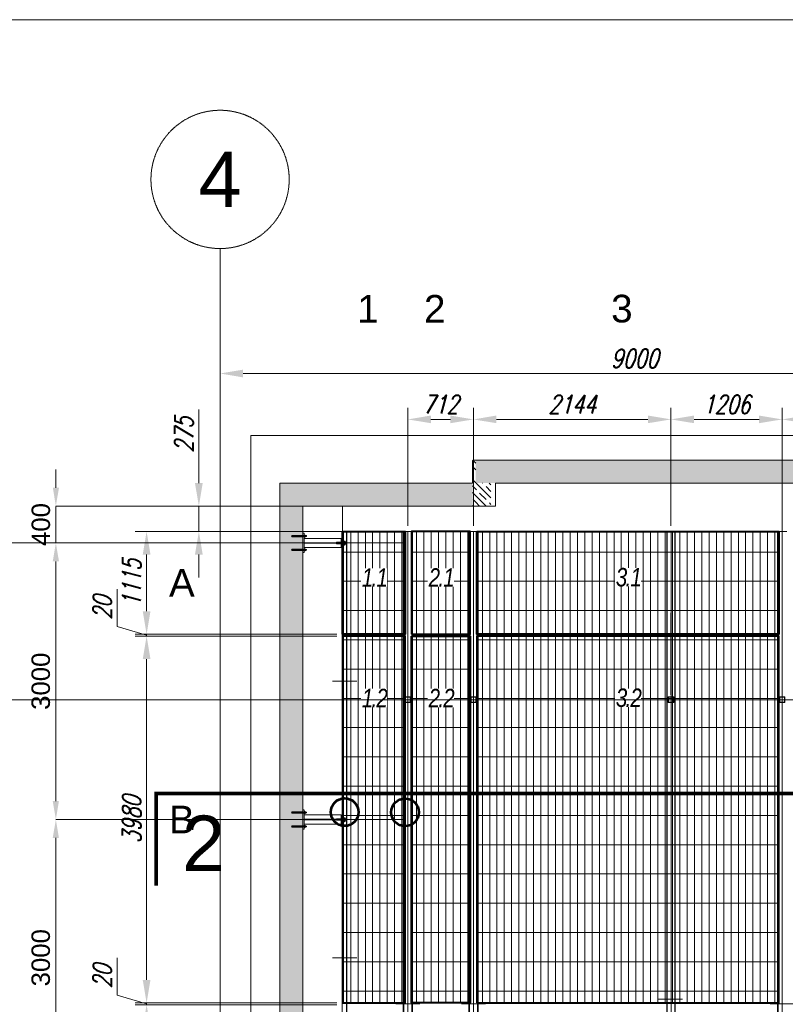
# Model space of a CAD drawing. Header units: millimetres. Extents: x -176817 to 571382, y -58489 to 156123.
# Tile 35 of 256: x -57920 to -49611, y 12028 to 22711. Entities that reach past the tile are written whole.
import ezdxf

# ---------------------------------------------------------------- set-up
doc = ezdxf.new("R2010")
doc.units = ezdxf.units.MM
doc.header["$LTSCALE"] = 0.2
for name, pattern in [('DASHDOT', [25.4, 12.7, -6.35, 0, -6.35]), ('DASHED', [19.05, 12.7, -6.35]), ('HIDDEN', [9.525, 6.35, -3.175])]:
    doc.linetypes.add(name, pattern=pattern)
doc.layers.get('0').update_dxf_attribs({"lineweight": 13})
doc.layers.get('Defpoints').update_dxf_attribs({"lineweight": 13})
doc.layers.add('-AAA L-Opis', color=3, linetype='Continuous')
for name, color, linetype, lineweight in [('-AAA Podkład', 252, 'Continuous', 13), ('-AAA Siatka', 20, 'Continuous', 40), ('-AAA Siatka kresk 1', 132, 'Continuous', 18), ('-AAA Widok', 2, 'Continuous', 30), ('-AAA Wymiar', 1, 'Continuous', 18), ('LAYER1', 7, 'Continuous', 13), ('Prz', 5, 'Continuous', 13)]:
    doc.layers.add(name, color=color, linetype=linetype, lineweight=lineweight)
doc.styles.add('Pozycja 2', font='ariali.ttf', dxfattribs={"width": 0.8})
doc.styles.get("Standard").update_dxf_attribs({"font": 'arial.ttf'})
doc.styles.add('WYMIARY', font='ROMANS.shx', dxfattribs={"width": 0.75, "oblique": 15})
doc.dimstyles.new('1 do 100', dxfattribs={"dimscale": 100, "dimtxt": 2, "dimasz": 2.5, "dimexe": 1.25, "dimexo": 0.625, "dimtad": 1, "dimdec": 0, "dimtxsty": 'WYMIARY', "dimcen": 2.5, "dimclrd": 256, "dimclre": 256, "dimclrt": 2, "dimadec": 0, "dimazin": 0, "dimtfac": 1, "dimtdec": 0, "dimtmove": 0, "dimatfit": 3, "dimfxl": 1.25, "dimlwd": -1, "dimlwe": -1, "dimarcsym": 0})
doc.dimstyles.new('STANDARD-100', dxfattribs={"dimscale": 100, "dimtxt": 2, "dimasz": 2, "dimexe": 0, "dimexo": 0, "dimgap": 0.6, "dimtad": 1, "dimdec": 0, "dimzin": 12, "dimdsep": 46, "dimtxsty": 'Standard', "dimcen": 1, "dimclrd": 256, "dimclre": 256, "dimclrt": 2, "dimadec": 0, "dimazin": 0, "dimtfac": 1, "dimtdec": 0, "dimtmove": 0, "dimatfit": 3, "dimfxl": 0, "dimtolj": 1, "dimtzin": 0, "dimarcsym": 0})
pattern_1 = [(90, (54415.666, -64344.87), (-79.375, 5e-15), []), (180, (54415.67, -64344.87), (-4e-14, -317.5), [])]
pattern_2 = [(315, (-27650, 6650), (70.71068, 70.71068), []), (315, (-27650, 6579.5), (70.71068, 70.71068), [100, -50])]

# ---------------------------------------------------------------- blocks, each defined once
blk = doc.blocks.new('*D7')
at = {"layer": '-AAA Wymiar', "transparency": 16777216}
for p, q in [((-55746, 18664), (-55746, 18997)), ((-46746, 18664), (-46746, 18997)), ((-55496, 18872), (-46996, 18872))]:
    blk.add_line(p, q, dxfattribs=at)
for points in [[(-55496, 18914), (-55496, 18830), (-55746, 18872)], [(-46996, 18914), (-46996, 18830), (-46746, 18872)]]:
    blk.add_solid(points, dxfattribs=at)
at = {"layer": 'Defpoints', "color": 0, "transparency": 16777216}
for p in [(-46746, 18872), (-55746, 18601), (-46746, 18601)]:
    blk.add_point(p, dxfattribs=at)
at = {"layer": '-AAA Wymiar', "color": 2, "transparency": 16777216, "insert": (-51246, 19035), "char_height": 200, "attachment_point": 5, "style": 'WYMIARY'}
blk.add_mtext('9000', dxfattribs=at)
blk = doc.blocks.new('*D6')
at = {"layer": '-AAA Wymiar', "transparency": 16777216}
for p, q in [((-49646, 16981), (-49646, 18499)), ((-46852, 17081), (-46852, 18499)), ((-47102, 18374), (-49396, 18374))]:
    blk.add_line(p, q, dxfattribs=at)
for points in [[(-49396, 18416), (-49396, 18333), (-49646, 18374)], [(-47102, 18416), (-47102, 18333), (-46852, 18374)]]:
    blk.add_solid(points, dxfattribs=at)
at = {"layer": 'Defpoints', "color": 0, "transparency": 16777216}
for p in [(-49646, 18374), (-46852, 17018, 0), (-49646, 16918, 0)]:
    blk.add_point(p, dxfattribs=at)
at = {"layer": '-AAA Wymiar', "color": 2, "transparency": 16777216, "insert": (-48249, 18537), "char_height": 200, "attachment_point": 5, "style": 'WYMIARY'}
blk.add_mtext('2794', dxfattribs=at)
blk = doc.blocks.new('*D22')
at = {"layer": '-AAA Wymiar', "transparency": 16777216}
for p, q in [((-50852, 17221), (-50852, 18499)), ((-49646, 17081), (-49646, 18499)), ((-49896, 18374), (-50602, 18374))]:
    blk.add_line(p, q, dxfattribs=at)
for points in [[(-50602, 18416), (-50602, 18333), (-50852, 18374)], [(-49896, 18416), (-49896, 18333), (-49646, 18374)]]:
    blk.add_solid(points, dxfattribs=at)
at = {"layer": 'Defpoints', "color": 0, "transparency": 16777216}
for p in [(-50852, 18374), (-50852, 17158, 0), (-49646, 17018, 0)]:
    blk.add_point(p, dxfattribs=at)
at = {"layer": '-AAA Wymiar', "color": 2, "transparency": 16777216, "insert": (-50249, 18537), "char_height": 200, "attachment_point": 5, "style": 'WYMIARY'}
blk.add_mtext('1206', dxfattribs=at)
blk = doc.blocks.new('*D23')
at = {"layer": '-AAA Wymiar', "transparency": 16777216}
for p, q in [((-52996, 17221), (-52996, 18499)), ((-50852, 17221), (-50852, 18499)), ((-51102, 18374), (-52746, 18374))]:
    blk.add_line(p, q, dxfattribs=at)
for points in [[(-52746, 18416), (-52746, 18333), (-52996, 18374)], [(-51102, 18416), (-51102, 18333), (-50852, 18374)]]:
    blk.add_solid(points, dxfattribs=at)
at = {"layer": 'Defpoints', "color": 0, "transparency": 16777216}
for p in [(-52996, 18374), (-52996, 17158, 0), (-50852, 17158)]:
    blk.add_point(p, dxfattribs=at)
at = {"layer": '-AAA Wymiar', "color": 2, "transparency": 16777216, "insert": (-51924, 18537), "char_height": 200, "attachment_point": 5, "style": 'WYMIARY'}
blk.add_mtext('2144', dxfattribs=at)
blk = doc.blocks.new('*D24')
at = {"layer": '-AAA Wymiar', "transparency": 16777216}
for p, q in [((-53708, 17221), (-53708, 18499)), ((-52996, 17221), (-52996, 18499)), ((-53246, 18374), (-53458, 18374))]:
    blk.add_line(p, q, dxfattribs=at)
for points in [[(-53458, 18416), (-53458, 18333), (-53708, 18374)], [(-53246, 18416), (-53246, 18333), (-52996, 18374)]]:
    blk.add_solid(points, dxfattribs=at)
at = {"layer": 'Defpoints', "color": 0, "transparency": 16777216}
for p in [(-53708, 18374), (-53708, 17158), (-52996, 17158, 0)]:
    blk.add_point(p, dxfattribs=at)
at = {"layer": '-AAA Wymiar', "color": 2, "transparency": 16777216, "insert": (-53352, 18537), "char_height": 200, "attachment_point": 5, "style": 'WYMIARY'}
blk.add_mtext('712', dxfattribs=at)
blk = doc.blocks.new('nowy podział')
at = {"layer": '-AAA Siatka kresk 1'}
h = blk.add_hatch(dxfattribs=at)
h.set_pattern_fill('GRATE', color=256, scale=100, angle=90, style=0)
h.set_pattern_definition(pattern_1)
h.paths.add_polyline_path([(680, 0), (0, 0), (0, -1115), (680, -1115)])
h = blk.add_hatch(dxfattribs=at)
h.set_pattern_fill('GRATE', color=256, scale=100, angle=90, style=0)
h.set_pattern_definition(pattern_1)
h.paths.add_polyline_path([(1384, 0), (746, 0), (746, -1115), (1384, -1115)])
h = blk.add_hatch(dxfattribs=at)
h.set_pattern_fill('GRATE', color=256, scale=100, angle=90, style=0)
h.set_pattern_definition(pattern_1)
h.paths.add_polyline_path([(4735, -1115), (4735, 0), (1458, 0), (1458, -1115)])
h = blk.add_hatch(dxfattribs=at)
h.set_pattern_fill('GRATE', color=256, scale=100, angle=90, style=0)
h.set_pattern_definition(pattern_1)
h.paths.add_polyline_path([(680, -1135), (0, -1135), (0, -2897, -0.456996), (172, -3045, -0.456996), (0, -3193), (0, -5115), (680, -5115), (680, -3197, -0.418514), (528, -3047, -0.418514), (680, -2898)])
h.paths.add_polyline_path([(0, -3193, 0.456996), (172, -3045, 0.456996), (0, -2897)], flags=17)
h.paths.add_polyline_path([(680, -2898, 0.418514), (528, -3047, 0.418514), (680, -3197)], flags=17)
h = blk.add_hatch(dxfattribs=at)
h.set_pattern_fill('GRATE', color=256, scale=100, angle=90, style=0)
h.set_pattern_definition(pattern_1)
h.paths.add_polyline_path([(746, -3181), (746, -5115), (1384, -5115), (1384, -1135), (746, -1135), (746, -2914, -0.281826), (828, -3047, -0.281826)])
h.paths.add_polyline_path([(746, -3181, 0.281826), (828, -3047, 0.281826), (746, -2914)], flags=17)
h = blk.add_hatch(dxfattribs=at)
h.set_pattern_fill('GRATE', color=256, scale=100, angle=90, style=0)
h.set_pattern_definition(pattern_1)
h.paths.add_polyline_path([(4735, -1135), (1458, -1135), (1458, -5115), (4735, -5115)])
at = {"layer": '-AAA Siatka'}
for points in [[(0, 0), (680, 0), (680, -1115), (0, -1115)], [(0, -5115), (680, -5115), (680, -1135), (0, -1135)]]:
    blk.add_lwpolyline(points, close=True, dxfattribs=at)
at = {"layer": '-AAA Siatka', "elevation": 0}
for points in [[(746, -1115), (1384, -1115), (1384, 0), (746, 0)], [(1458, 0), (4735, 0), (4735, -1115), (1458, -1115)], [(746, -1135), (1384, -1135), (1384, -5115), (746, -5115)], [(1458, -5115), (4735, -5115), (4735, -1135), (1458, -1135)]]:
    blk.add_lwpolyline(points, close=True, dxfattribs=at)
at = {"layer": '-AAA Widok', "color": 1, "lineweight": 53}
for centre in [(22, -3045, 0), (678, -3047, 0)]:
    blk.add_circle(centre, 150, dxfattribs=at)
blk = doc.blocks.new('*D597')
at = {"layer": '-AAA Wymiar', "transparency": 16777216}
for p, q in [((-56862, 12129), (-56862, 12533)), ((-56543, 12293), (-56543, 12543)), ((-56543, 12033), (-56862, 12129)), ((-54478, 12043), (-56668, 12043)), ((-54478, 12023), (-56668, 12023)), ((-56543, 12023), (-56543, 12043)), ((-56543, 12023), (-56543, 12043)), ((-56543, 11773), (-56543, 11523))]:
    blk.add_line(p, q, dxfattribs=at)
for points in [[(-56585, 12293), (-56501, 12293), (-56543, 12043)], [(-56585, 11773), (-56501, 11773), (-56543, 12023)]]:
    blk.add_solid(points, dxfattribs=at)
at = {"layer": 'Defpoints', "color": 0, "transparency": 16777216}
for p in [(-56543, 12043), (-54416, 12043), (-54416, 12023)]:
    blk.add_point(p, dxfattribs=at)
at = {"layer": '-AAA Wymiar', "color": 2, "transparency": 16777216, "insert": (-57024, 12331), "char_height": 200, "attachment_point": 5, "rotation": 90, "style": 'WYMIARY'}
blk.add_mtext('20', dxfattribs=at)
blk = doc.blocks.new('*D598')
at = {"layer": '-AAA Wymiar', "transparency": 16777216}
for p, q in [((-54478, 16023), (-56668, 16023)), ((-56543, 12293), (-56543, 15773)), ((-54478, 12043), (-56668, 12043))]:
    blk.add_line(p, q, dxfattribs=at)
for points in [[(-56585, 15773), (-56501, 15773), (-56543, 16023)], [(-56585, 12293), (-56501, 12293), (-56543, 12043)]]:
    blk.add_solid(points, dxfattribs=at)
at = {"layer": 'Defpoints', "color": 0, "transparency": 16777216}
for p in [(-56543, 16023), (-54416, 16023), (-54416, 12043)]:
    blk.add_point(p, dxfattribs=at)
at = {"layer": '-AAA Wymiar', "color": 2, "transparency": 16777216, "insert": (-56705, 14033), "char_height": 200, "attachment_point": 5, "rotation": 90, "style": 'WYMIARY'}
blk.add_mtext('3980', dxfattribs=at)
blk = doc.blocks.new('*D599')
at = {"layer": '-AAA Wymiar', "transparency": 16777216}
for p, q in [((-56862, 16129), (-56862, 16533)), ((-56543, 16293), (-56543, 16543)), ((-56543, 16033), (-56862, 16129)), ((-54478, 16043), (-56668, 16043)), ((-54478, 16023), (-56668, 16023)), ((-56543, 16023), (-56543, 16043)), ((-56543, 16023), (-56543, 16043)), ((-56543, 15773), (-56543, 15523))]:
    blk.add_line(p, q, dxfattribs=at)
for points in [[(-56585, 16293), (-56501, 16293), (-56543, 16043)], [(-56585, 15773), (-56501, 15773), (-56543, 16023)]]:
    blk.add_solid(points, dxfattribs=at)
at = {"layer": 'Defpoints', "color": 0, "transparency": 16777216}
for p in [(-56543, 16043), (-54416, 16043, 0), (-54416, 16023)]:
    blk.add_point(p, dxfattribs=at)
at = {"layer": '-AAA Wymiar', "color": 2, "transparency": 16777216, "insert": (-57024, 16331), "char_height": 200, "attachment_point": 5, "rotation": 90, "style": 'WYMIARY'}
blk.add_mtext('20', dxfattribs=at)
blk = doc.blocks.new('*D600')
at = {"layer": '-AAA Wymiar', "transparency": 16777216}
for p, q in [((-54478, 17158), (-56668, 17158)), ((-56543, 16293), (-56543, 16908)), ((-54478, 16043), (-56668, 16043))]:
    blk.add_line(p, q, dxfattribs=at)
for points in [[(-56585, 16908), (-56501, 16908), (-56543, 17158)], [(-56585, 16293), (-56501, 16293), (-56543, 16043)]]:
    blk.add_solid(points, dxfattribs=at)
at = {"layer": 'Defpoints', "color": 0, "transparency": 16777216}
for p in [(-56543, 17158), (-54416, 17158), (-54416, 16043, 0)]:
    blk.add_point(p, dxfattribs=at)
at = {"layer": '-AAA Wymiar', "color": 2, "transparency": 16777216, "insert": (-56705, 16601), "char_height": 200, "attachment_point": 5, "rotation": 90, "style": 'WYMIARY'}
blk.add_mtext('1115', dxfattribs=at)
blk = doc.blocks.new('*D601')
at = {"layer": '-AAA Wymiar', "transparency": 16777216}
for p, q in [((-55976, 17683), (-55976, 18483)), ((-54478, 17433), (-56101, 17433)), ((-55976, 17158), (-55976, 17433)), ((-54482, 17158), (-56101, 17158)), ((-55976, 16908), (-55976, 16658))]:
    blk.add_line(p, q, dxfattribs=at)
for points in [[(-56018, 17683), (-55934, 17683), (-55976, 17433)], [(-56018, 16908), (-55934, 16908), (-55976, 17158)]]:
    blk.add_solid(points, dxfattribs=at)
at = {"layer": 'Defpoints', "color": 0, "transparency": 16777216}
for p in [(-55976, 17433), (-54416, 17433, 0), (-54419, 17158, 0)]:
    blk.add_point(p, dxfattribs=at)
at = {"layer": '-AAA Wymiar', "color": 2, "transparency": 16777216, "insert": (-56138, 18208), "char_height": 200, "attachment_point": 5, "rotation": 90, "style": 'WYMIARY'}
blk.add_mtext('275', dxfattribs=at)
blk = doc.blocks.new('*U2')
at = {"color": 0}
for p, q in [((-36, 0), (14, 0)), ((-32, 5), (-31, 6)), ((-32, 5), (-32, -5)), ((-30, 5), (-32, 5)), ((-30, 6), (-31, 6)), ((-30, 8), (-30, -8)), ((-30, 8), (-30, -8)), ((-30, 8), (-30, -8)), ((-20, 5), (-30, 5)), ((-20, 11), (-29, 11)), ((-20, -12), (-20, 12)), ((-20, 8), (-20, -8)), ((-17, 12), (-20, 12)), ((-17, -12), (-17, 12)), ((-17, -12), (-17, 12)), ((0, 6), (-17, 6)), ((-1, 5), (-17, 5)), ((-1, 6), (-1, -6)), ((0, -12), (0, 12)), ((2, 12), (0, 12)), ((2, -12), (2, 12)), ((2, 9), (2, -9)), ((3, 11), (3, -11)), ((10, 11), (3, 11)), ((2, 9), (3, 9)), ((10, 5), (3, 5)), ((10, 8), (10, -8)), ((-32, -5), (-31, -6)), ((-30, -5), (-32, -5)), ((-30, -6), (-31, -6)), ((-20, -5), (-30, -5)), ((-20, -11), (-29, -11)), ((-17, -12), (-20, -12)), ((-1, -5), (-17, -5)), ((0, -6), (-17, -6)), ((2, -12), (0, -12)), ((10, -5), (3, -5)), ((2, -9), (3, -9)), ((10, -11), (3, -11))]:
    blk.add_line(p, q, dxfattribs=at)
for centre, radius, start, end in [((-25, 8), 4.47, 141.9467, 218.0533), ((-13, 0), 16.3, 160.3279, 199.6721), ((-24, 8), 4.47, 321.9467, 38.0533), ((-36, 0), 16.3, 340.3279, 19.6721), ((6, 8), 4.47, 321.9467, 38.0533), ((-6, 0), 16.3, 340.3279, 19.6721), ((-25, -8), 4.47, 141.9467, 218.0533), ((-24, -8), 4.47, 321.9467, 38.0533), ((6, -8), 4.47, 321.9467, 38.0533)]:
    blk.add_arc(centre, radius, start, end, dxfattribs=at)
blk = doc.blocks.new('CLMP2', base_point=(-240.02793, 677.2178))
at = {"layer": 'LAYER1', "color": 0, "linetype": 'Continuous'}
for p, q in [((-228.02793, 842.16751), (-235.02793, 839.69709)), ((-235.02793, 727.51421), (-235.02793, 839.69709)), ((-234.02793, 838.76421), (-222.02793, 838.76421)), ((-234.02793, 838.76421), (-234.02793, 730.17843)), ((-232.95793, 835.3444), (-232.95793, 730.17843)), ((-228.02793, 842.16751), (-228.02793, 677.2178)), ((-228.02793, 842.16751), (-221.02793, 839.69709)), ((-223.09793, 835.3444), (-223.09793, 730.17843)), ((-222.02793, 838.76421), (-222.02793, 730.17843)), ((-221.02793, 727.51421), (-221.02793, 839.69709)), ((-216.02793, 704.85), (-240.02793, 704.85)), ((-240.02793, 704.85), (-240.02793, 702.35)), ((-216.02793, 702.35), (-240.02793, 702.35)), ((-238.99758, 701.50149), (-237.52793, 702.35)), ((-238.99758, 701.50149), (-238.99758, 693.19851)), ((-238.99758, 693.19851), (-237.52793, 692.35)), ((-218.52793, 702.35), (-237.52793, 702.35)), ((-237.52793, 692.35), (-218.52793, 692.35)), ((-228.02793, 727.51421), (-235.02793, 727.51421)), ((-234.02793, 730.17843), (-233.32082, 729.47132)), ((-228.02793, 730.17843), (-234.02793, 730.17843)), ((-234.02793, 724.85), (-233.32082, 725.55711)), ((-234.02793, 724.85), (-234.02793, 704.85)), ((-228.02793, 724.85), (-234.02793, 724.85)), ((-234.02793, 692.35), (-234.02793, 687.69169)), ((-222.02793, 687.69169), (-234.02793, 687.69169)), ((-232.41059, 685.76421), (-234.02793, 687.69169)), ((-233.51276, 701.50149), (-233.51276, 693.19851)), ((-233.02793, 728.76421), (-233.02793, 726.26421)), ((-232.95793, 724.85), (-232.95793, 704.85)), ((-232.95793, 692.35), (-232.95793, 686.41651)), ((-232.41059, 685.76421), (-232.41059, 679.10321)), ((-232.41059, 679.10321), (-231.82342, 678.76421)), ((-232.13688, 728.76421), (-228.02793, 728.76421)), ((-232.13688, 726.26421), (-228.02793, 726.26421)), ((-231.82342, 678.76421), (-224.23243, 678.76421)), ((-230.21926, 685.75575), (-230.21926, 679.10321)), ((-228.02793, 730.17843), (-222.02793, 730.17843)), ((-223.91898, 728.76421), (-228.02793, 728.76421)), ((-228.02793, 727.51421), (-221.02793, 727.51421)), ((-223.91898, 726.26421), (-228.02793, 726.26421)), ((-228.02793, 724.85), (-222.02793, 724.85)), ((-228.02793, 704.85), (-228.02793, 704.85)), ((-225.8366, 685.75575), (-225.8366, 679.10321)), ((-223.64527, 679.10321), (-224.23243, 678.76421)), ((-223.64527, 685.76421), (-222.02793, 687.69169)), ((-223.64527, 685.76421), (-223.64527, 679.10321)), ((-223.09793, 724.85), (-223.09793, 704.85)), ((-223.09793, 692.35), (-223.09793, 686.41651)), ((-223.02793, 728.76421), (-223.02793, 726.26421)), ((-222.02793, 730.17843), (-222.73503, 729.47132)), ((-222.02793, 724.85), (-222.73503, 725.55711)), ((-222.5431, 701.50149), (-222.5431, 693.19851)), ((-222.02793, 724.85), (-222.02793, 704.85)), ((-222.02793, 692.35), (-222.02793, 687.69169)), ((-217.05827, 701.50149), (-218.52793, 702.35)), ((-217.05827, 693.19851), (-218.52793, 692.35)), ((-217.05827, 701.50149), (-217.05827, 693.19851)), ((-216.02793, 704.85), (-216.02793, 702.35))]:
    blk.add_line(p, q, dxfattribs=at)
at = {"layer": 'LAYER1', "color": 0, "linetype": 'DASHED'}
for p, q in [((-234.52793, 704.85), (-234.52793, 702.35)), ((-221.52793, 704.85), (-221.52793, 702.35))]:
    blk.add_line(p, q, dxfattribs=at)
at = {"layer": 'LAYER1', "color": 0, "linetype": 'Continuous'}
for centre, radius, start, end in [((-228.02793, 838.76421), 6, 180, 0), ((-236.23992, 697.54309), 4.80691, 55.434907, 120), ((-236.23992, 697.15691), 4.80691, 240, 304.56509), ((-228.02793, 684.19851), 18.15149, 72.412046, 107.58795), ((-228.02793, 710.50149), 18.15149, 252.41205, 287.58795), ((-234.02793, 728.76421), 1, 0, 45), ((-234.02793, 726.26421), 1, 315, 0), ((-231.30883, 687.33723), 1.92048, 234.99226, 304.56509), ((-231.30883, 680.6847), 1.92048, 240, 304.56509), ((-228.02793, 692.66874), 7.25199, 252.41205, 287.58795), ((-228.02793, 686.0162), 7.25199, 252.41205, 287.58795), ((-224.74703, 687.33723), 1.92048, 235.43491, 305.00774), ((-224.74703, 680.6847), 1.92048, 235.43491, 300), ((-222.02793, 728.76421), 1, 135, 180), ((-222.02793, 726.26421), 1, 180, 225), ((-219.81594, 697.54309), 4.80691, 60, 124.56509), ((-219.81594, 697.15691), 4.80691, 235.43491, 300)]:
    blk.add_arc(centre, radius, start, end, dxfattribs=at)
blk = doc.blocks.new('*D897')
at = {"layer": '-AAA Podkład', "linetype": 'HIDDEN', "lineweight": -2, "ltscale": 5, "transparency": 16777216}
for p, q in [((-2211, -650), (-2432, -650)), ((-2432, -3450), (-2432, -850)), ((-2211, -3650), (-2432, -3650))]:
    blk.add_line(p, q, dxfattribs=at)
at = {"layer": '-AAA Podkład', "linetype": 'HIDDEN', "ltscale": 5, "transparency": 16777216}
for points in [[(-2466, -850), (-2399, -850), (-2432, -650)], [(-2466, -3450), (-2399, -3450), (-2432, -3650)]]:
    blk.add_solid(points, dxfattribs=at)
at = {"layer": 'Defpoints', "color": 0, "linetype": 'HIDDEN', "ltscale": 5, "transparency": 16777216}
for p in [(-2432, -650), (-2211, -650, 0), (-2211, -3650, 0)]:
    blk.add_point(p, dxfattribs=at)
at = {"layer": '-AAA Podkład', "color": 2, "linetype": 'HIDDEN', "ltscale": 5, "transparency": 16777216, "insert": (-2595, -2150), "char_height": 200, "attachment_point": 5, "rotation": 90}
blk.add_mtext('\\A1;3000', dxfattribs=at)
blk = doc.blocks.new('*D898')
at = {"layer": '-AAA Podkład', "linetype": 'HIDDEN', "lineweight": -2, "ltscale": 5, "transparency": 16777216}
for p, q in [((-2211, -3650), (-2432, -3650)), ((-2432, -3850), (-2432, -6450)), ((-2211, -6650), (-2432, -6650))]:
    blk.add_line(p, q, dxfattribs=at)
at = {"layer": '-AAA Podkład', "linetype": 'HIDDEN', "ltscale": 5, "transparency": 16777216}
for points in [[(-2466, -3850), (-2399, -3850), (-2432, -3650)], [(-2466, -6450), (-2399, -6450), (-2432, -6650)]]:
    blk.add_solid(points, dxfattribs=at)
at = {"layer": 'Defpoints', "color": 0, "linetype": 'HIDDEN', "ltscale": 5, "transparency": 16777216}
for p in [(-2211, -3650, 0), (-2432, -6650), (-2211, -6650)]:
    blk.add_point(p, dxfattribs=at)
at = {"layer": '-AAA Podkład', "color": 2, "linetype": 'HIDDEN', "ltscale": 5, "transparency": 16777216, "insert": (-2595, -5150), "char_height": 200, "attachment_point": 5, "rotation": 90}
blk.add_mtext('\\A1;3000', dxfattribs=at)
blk = doc.blocks.new('*D870')
at = {"layer": '-AAA Podkład', "linetype": 'HIDDEN', "lineweight": -2, "ltscale": 5, "transparency": 16777216}
for p, q in [((-2432, -50), (-2432, 150)), ((250, -250), (-2432, -250)), ((-2432, -650), (-2432, -250)), ((262, -650), (-2432, -650)), ((-2432, -850), (-2432, -1050))]:
    blk.add_line(p, q, dxfattribs=at)
at = {"layer": '-AAA Podkład', "linetype": 'HIDDEN', "ltscale": 5, "transparency": 16777216}
for points in [[(-2465, -50), (-2398, -50), (-2432, -250)], [(-2465, -850), (-2398, -850), (-2432, -650)]]:
    blk.add_solid(points, dxfattribs=at)
at = {"layer": 'Defpoints', "color": 0, "linetype": 'HIDDEN', "ltscale": 5, "transparency": 16777216}
for p in [(-2432, -250), (250, -250, 0), (262, -650, 0)]:
    blk.add_point(p, dxfattribs=at)
at = {"layer": '-AAA Podkład', "color": 2, "linetype": 'HIDDEN', "ltscale": 5, "transparency": 16777216, "insert": (-2594, -450), "char_height": 200, "attachment_point": 5, "rotation": 90}
blk.add_mtext('\\A1;400', dxfattribs=at)
blk = doc.blocks.new('Podkład rev.B')
at = {"layer": '-AAA Podkład', "linetype": 'HIDDEN', "ltscale": 5}
h = blk.add_hatch(dxfattribs=at)
h.set_pattern_fill('JIS_STN_1E', color=256, scale=100, angle=-90, style=0)
h.set_pattern_definition(pattern_2)
h.paths.add_polyline_path([(2090, 250), (2090, -250), (2125, -250), (2125, 250)])
h = blk.add_hatch(dxfattribs=at)
h.set_pattern_fill('JIS_STN_1E', color=256, scale=100, angle=-90, style=0)
h.set_pattern_definition(pattern_2)
h.paths.add_polyline_path([(2125, 0), (2125, 250), (35850, 250), (35850, 0)])
h = blk.add_hatch(dxfattribs=at)
h.set_pattern_fill('JIS_STN_1E', color=256, scale=100, angle=-90, style=0)
h.set_pattern_definition([(315, (85519.75, 3137.8), (70.71068, 70.71068), []), (315, (85519.75, 3067.3), (70.71068, 70.71068), [100, -50])])
h.paths.add_polyline_path([(400, -6300), (250, -6300), (250, -250), (719.7, -250), (2090, -250), (2090, 0), (0, 0), (0, -6450), (150, -6450), (150, -11500), (0, -11500), (0, -19300), (2090, -19300), (2090, -19050), (250, -19050), (250, -11650), (400, -11650)])
h = blk.add_hatch(dxfattribs=at)
h.set_pattern_fill('JIS_STN_1E', color=256, scale=100, angle=-90, style=0)
h.set_pattern_definition(pattern_2)
h.paths.add_polyline_path([(2290, -250), (2290, 0), (2125, 0), (2125, -250)])
for p, q in [((-650, 2544.3, 0), (-650, -48454.9, 0)), ((29550, 250, 0), (2090, 250, 0)), ((2090, 0, 0), (2090, 250, 0)), ((2340, 0, 0), (29500, 0, 0)), ((2340, 0, 0), (2340, -250, 0)), ((250, -250, 0), (720, -250, 0)), ((719.7, -250, 0), (2090, -250, 0)), ((2340, -250, 0), (2090, -250, 0)), ((676.6, -18775, 0), (676.6, -525, 0)), ((726.6, -525, 0), (676.6, -525, 0)), ((722.6, -18775, 0), (722.6, -525, 0)), ((726.6, -18775, 0), (726.6, -525, 0)), ((1337.5, -18775, 0), (1337.5, -525, 0)), ((1437.5, -525, 0), (1337.5, -525, 0)), ((1344.5, -18775, 0), (1344.5, -525, 0)), ((1387.5, -18775, 0), (1387.5, -525, 0)), ((1430.5, -18775, 0), (1430.5, -525, 0)), ((1437.5, -18775, 0), (1437.5, -525, 0)), ((2049.9, -18775, 0), (2049.9, -525, 0)), ((2149.9, -525, 0), (2049.9, -525, 0)), ((2056.9, -18775, 0), (2056.9, -525, 0)), ((2099.9, -18775, 0), (2099.9, -525, 0)), ((2142.9, -18775, 0), (2142.9, -525, 0)), ((2149.9, -18775, 0), (2149.9, -525, 0)), ((4244, -18775, 0), (4244, -525, 0)), ((5400, -18775, 0), (5400, -525, 0)), ((5500, -525, 0), (5400, -525, 0)), ((5407, -18775, 0), (5407, -525, 0)), ((5450, -18775, 0), (5450, -525, 0)), ((1363.3, -650, 0), (-2971.4, -650, 0)), ((250, -650), (665.3, -650)), ((262, -647.5), (665.3, -647.5)), ((262, -652.5), (665.3, -652.5)), ((834.6, -2150, 0), (569.9, -2150, 0)), ((-14598, -2350, 0), (37403.3, -2350, 0)), ((1358.4, -2399.9, 0), (1358.4, -2376.1, 0)), ((1363.3, -3650, 0), (-2211.2, -3650, 0)), ((250, -3650), (665.3, -3650)), ((262, -3647.5), (665.3, -3647.5)), ((262, -3652.5), (665.3, -3652.5)), ((834.6, -5152, 0), (569.9, -5152, 0)), ((1519.8, -5650, 0), (1255.2, -5650, 0)), ((2232.2, -5650, 0), (1967.5, -5650, 0)), ((4368.6, -5600, 0), (4104, -5600, 0)), ((5584.2, -5650, 0), (5319.6, -5650, 0))]:
    blk.add_line(p, q, dxfattribs=at)
at = {"layer": '-AAA Podkład', "linetype": 'HIDDEN', "ltscale": 5, "elevation": 0}
for points in [[(-314.3, 515), (36296.2, 515), (36296.2, -19671.6), (-314.3, -19671.6)], [(4199.6, -18775), (4288.5, -18775), (4288.5, -525), (4199.6, -525)], [(1357.5, -2380), (1417.5, -2380), (1417.5, -2320), (1357.5, -2320)], [(1361.5, -2376), (1413.5, -2376), (1413.5, -2324), (1361.5, -2324)], [(2069.9, -2380), (2129.9, -2380), (2129.9, -2320), (2069.9, -2320)], [(2073.9, -2376), (2125.9, -2376), (2125.9, -2324), (2073.9, -2324)], [(4274, -2380), (4214, -2380), (4214, -2320), (4274, -2320)], [(4270, -2376), (4218, -2376), (4218, -2324), (4270, -2324)], [(5420, -2380), (5480, -2380), (5480, -2320), (5420, -2320)], [(5424, -2376), (5476, -2376), (5476, -2324), (5424, -2324)]]:
    blk.add_lwpolyline(points, close=True, dxfattribs=at)
at = {"layer": '-AAA Podkład', "linetype": 'HIDDEN', "ltscale": 5}
for points in [[(2090, 0), (0, 0), (0, -6450), (150, -6450), (150, -11500), (0, -11500), (0, -19300), (2090, -19300)], [(250, -6300), (250, -250), (719.7, -250)]]:
    blk.add_lwpolyline(points, dxfattribs=at)
at = {"layer": '-AAA Podkład', "linetype": 'HIDDEN', "ltscale": 5, "elevation": 0}
for points in [[(4203.2, -525), (4203.2, -18775)], [(4284.9, -18775), (4284.9, -525)]]:
    blk.add_lwpolyline(points, dxfattribs=at)
at = {"layer": '-AAA Podkład', "linetype": 'HIDDEN', "ltscale": 5}
for points in [[(262, -755), (262, -545), (250, -545), (250, -755)], [(262, -600), (262, -700), (665.3, -700), (665.3, -600)], [(715.3, -647.5), (715.3, -641.5), (615.3, -641.5), (615.3, -647.5)], [(715.3, -652.5), (715.3, -658.5), (615.3, -658.5), (615.3, -652.5)], [(262, -3755), (262, -3545), (250, -3545), (250, -3755)], [(262, -3600), (262, -3700), (665.3, -3700), (665.3, -3600)], [(715.3, -3647.5), (715.3, -3641.5), (615.3, -3641.5), (615.3, -3647.5)], [(715.3, -3652.5), (715.3, -3658.5), (615.3, -3658.5), (615.3, -3652.5)]]:
    blk.add_lwpolyline(points, close=True, dxfattribs=at)
at = {"layer": '-AAA Podkład', "linetype": 'HIDDEN', "ltscale": 5, "elevation": 0}
for points, const_width in [([(1387.4, -2300), (1387.7, -1405.5)], 12.9), ([(2099.8, -2300), (2100, -1405.5)], 12.9), ([(4244, -2300), (4244.2, -1405.5)], 12.9), ([(5449.9, -2300), (5450.2, -1405.5)], 12.9), ([(-1344.9, -4366.6), (-1344.9, -3366.6), (22883.1, -3366.6), (22883.1, -3366.6), (37229.7, -3366.6), (37229.7, -4366.6)], 40)]:
    blk.add_lwpolyline(points, dxfattribs=dict(at, const_width=const_width))
at = {"layer": '-AAA Podkład', "linetype": 'HIDDEN', "ltscale": 5}
blk.add_circle((-650, 3294.3, 0), 750, dxfattribs=at)
for p in [(661.4, -650), (661.4, -3650)]:
    blk.add_point(p, dxfattribs=at)
at = {"layer": '-AAA Podkład', "linetype": 'HIDDEN', "ltscale": 5, "rotation": 90}
for name, p in [('CLMP2', (289.6, -587)), ('*U2', (695.3, -641.5)), ('CLMP2', (289.6, -3587)), ('*U2', (695.3, -3641.5))]:
    blk.add_blockref(name, p, dxfattribs=at)
at = {"layer": '-AAA Podkład', "linetype": 'HIDDEN', "ltscale": 5, "xscale": -1, "rotation": 90}
for p in [(289.6, -713), (289.6, -3713)]:
    blk.add_blockref('CLMP2', p, dxfattribs=at)
at = {"layer": '-AAA Podkład', "linetype": 'HIDDEN', "ltscale": 5, "char_height": 600, "attachment_point": 5}
for s, insert in [('\\A1;4', (-650, 3294.3, 0)), ('\\A1;2', (-829.3, -3907.9, 0))]:
    blk.add_mtext(s, dxfattribs=dict(at, insert=insert))
at = {"layer": '-AAA Podkład', "linetype": 'HIDDEN', "ltscale": 5}
dim = blk.add_linear_dim(base=(-2431.8, -250, 0), p1=(262, -650), p2=(250, -250), angle=90, dimstyle='STANDARD-100', dxfattribs=at)
dim.commit()
dim.dimension.update_dxf_attribs({"geometry": '*D870', "text_midpoint": (-2431.8, -450, 0), "dimtype": 128})
for base, p2, picture, middle in [((-2432.5, -650, 0), (-2211.2, -650, 0), '*D897', (-2594.6, -2150, 0)), ((-2432.5, -6650, 0), (-2211.2, -6650, 0), '*D898', (-2594.6, -5150, 0))]:
    dim = blk.add_linear_dim(base=base, p1=(-2211.2, -3650, 0), p2=p2, angle=90, dimstyle='STANDARD-100', dxfattribs=at)
    dim.commit()
    dim.dimension.update_dxf_attribs({"geometry": picture, "text_midpoint": middle})

msp = doc.modelspace()

# ---------------------------------------------------------------- linework, layer by layer
at = {"layer": '-AAA Wymiar'}
msp.add_line((-54415.666, 17158.4632, 0), (-54415.666, 17433.4632, 0), dxfattribs=at)
at = {"layer": '-AAA Wymiar', "color": 3}
msp.add_line((-54415.666, 17158.4632, 0), (-55249.3235, 17158.4632, 0), dxfattribs=at)
at = {"color": 252, "linetype": 'DASHDOT', "ltscale": 3}
msp.add_line((-55745.7819, 19253.2914), (-55745.7819, -30771.4395), dxfattribs=at)
at = {"layer": 'Prz'}
msp.add_lwpolyline([(-15998.2722, -58489.4339), (-71598.2722, -58489.4339), (-71598.2722, 22710.5661), (-15998.2722, 22710.5661)], close=True, dxfattribs=at)

# ---------------------------------------------------------------- block references
at = {"layer": '-AAA Wymiar'}
msp.add_blockref('nowy podział', (-54415.666, 17158.4632, 0), dxfattribs=at)

# ---------------------------------------------------------------- dimensions: what is measured, and where the dimension line sits
for base, p1, p2, picture, middle in [((-46745.7819, 18872.0005), (-55745.7819, 18601.1164), (-46745.7819, 18601.1164), '*D7', (-51245.7819, 19034.5005)), ((-53708.2914, 18374.2888), (-52995.9262, 17158.4632, 0), (-53708.2914, 17158.4632), '*D24', (-53352.1088, 18536.7888)), ((-52995.9262, 18374.2888, 0), (-50851.7563, 17158.4632, 0), (-52995.9262, 17158.4632, 0), '*D23', (-51923.8412, 18536.7888, 0)), ((-50851.7563, 18374.2888), (-49645.7819, 17018.4632, 0), (-50851.7563, 17158.4632, 0), '*D22', (-50248.7691, 18536.7888)), ((-49645.7819, 18374.2888, 0), (-46851.7563, 17018.4632, 0), (-49645.7819, 16918.4632, 0), '*D6', (-48248.7691, 18536.7888, 0))]:
    dim = msp.add_linear_dim(base=base, p1=p1, p2=p2, dimstyle='1 do 100', override={"dimtmove": 1}, dxfattribs=at)
    dim.commit()
    dim.dimension.update_dxf_attribs({"geometry": picture, "text_midpoint": middle})
dim = msp.add_linear_dim(base=(-56542.8903, 12043.4632, 0), p1=(-54415.666, 12023.4632, 0), p2=(-54415.666, 12043.4632, 0), angle=90, dimstyle='1 do 100', override={"dimtmove": 1}, dxfattribs=at)
dim.commit()
dim.dimension.update_dxf_attribs({"geometry": '*D597', "text_midpoint": (-57024.1403, 12191.5882, 0)})

# ---------------------------------------------------------------- next in the draw order: texts
at = {"layer": '-AAA L-Opis', "char_height": 300, "attachment_point": 5, "bg_fill": 3, "box_fill_scale": 1.5, "bg_fill_color": 256}
for s, insert, bg_fill_transparency in [('\\A1;1', (-54141.4215, 19574.0947), 7276703), ('\\A1;2', (-53416.1766, 19574.0947, 0), 7276703), ('\\A1;3', (-51385.1044, 19574.0947, 0), 7276703), ('\\A1;A', (-56160.0621, 16600.9632, 0), 7276703), ('\\A1;B', (-56160.0621, 14033.4632, 0), 7276718)]:
    msp.add_mtext(s, dxfattribs=dict(at, insert=insert, bg_fill_transparency=bg_fill_transparency))
at = {"layer": '-AAA Widok', "char_height": 200, "width": 283.71101, "attachment_point": 8, "style": 'Pozycja 2', "bg_fill": 3, "box_fill_scale": 1, "bg_fill_color": 256, "bg_fill_transparency": 3936642}
for s, insert in [('{\\T0.85;1.1}', (-54075.4211, 16559.3907, 0)), ('{\\T0.85;2.1}', (-53350.1762, 16559.3907, 0)), ('{\\T0.85;3.1}', (-51319.104, 16559.3907, 0)), ('{\\T0.85;1.2}', (-54075.4211, 15251.5261, 0)), ('{\\T0.85;2.2}', (-53350.1762, 15251.5261, 0)), ('{\\T0.85;3.2}', (-51319.104, 15251.5261, 0))]:
    msp.add_mtext(s, dxfattribs=dict(at, insert=insert))

# ---------------------------------------------------------------- next in the draw order: block references
at = {"layer": '-AAA Wymiar'}
msp.add_blockref('Podkład rev.B', (-55095.7819, 17683.4632, 0), dxfattribs=at)

# ---------------------------------------------------------------- next in the draw order: dimensions: what is measured, and where the dimension line sits
dim = msp.add_linear_dim(base=(-55975.9851, 17433.4632), p1=(-54419.166, 17158.4632, 0), p2=(-54415.666, 17433.4632, 0), angle=90, dimstyle='1 do 100', dxfattribs=at)
dim.commit()
dim.dimension.update_dxf_attribs({"geometry": '*D601', "text_midpoint": (-56138.4851, 18208.4724)})
for base, p1, p2, picture, middle in [((-56542.8903, 17158.4632), (-54415.666, 16043.4632, 0), (-54415.666, 17158.4632), '*D600', (-56705.3903, 16600.9632)), ((-56542.8903, 16043.4632, 0), (-54415.666, 16023.4632, 0), (-54415.666, 16043.4632, 0), '*D599', (-57024.1403, 16191.5882, 0)), ((-56542.8903, 16023.4632, 0), (-54415.666, 12043.4632, 0), (-54415.666, 16023.4632, 0), '*D598', (-56705.3903, 14033.4632, 0))]:
    dim = msp.add_linear_dim(base=base, p1=p1, p2=p2, angle=90, dimstyle='1 do 100', override={"dimtmove": 1}, dxfattribs=at)
    dim.commit()
    dim.dimension.update_dxf_attribs({"geometry": picture, "text_midpoint": middle})

doc.saveas('drawing.dxf')
